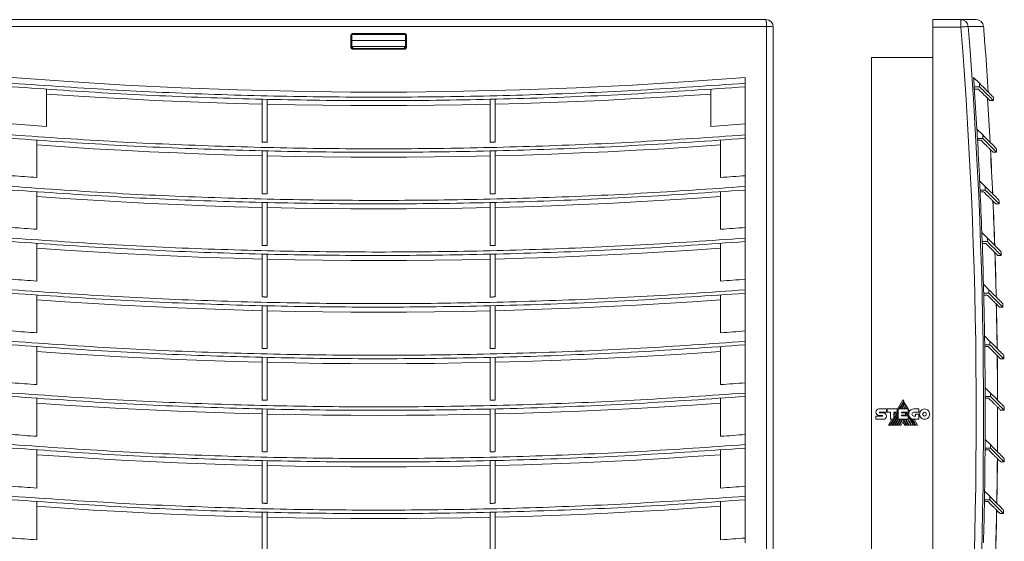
# Model space of a CAD drawing. Header units: millimetres. Extents: x -129 to 475, y -91 to 326.
# Tile 4 of 4: x 73 to 475, y 113 to 326. Entities that reach past the tile are written whole.
import ezdxf

# ---------------------------------------------------------------- set-up
doc = ezdxf.new("R2010")
doc.units = ezdxf.units.MM
doc.linetypes.add('PHANTOM', pattern=[12.7, 6.35, -1.27, 1.27, -1.27, 1.27, -1.27])
doc.layers.add('___VS___', color=7, linetype='Continuous', lineweight=15)

msp = doc.modelspace()

# ---------------------------------------------------------------- linework, layer by layer
at = {"color": 7, "linetype": 'Continuous', "lineweight": 15}
for p, q in [((61.65, 325.53), (377.65, 325.53)), ((445.69, 325.53), (457.15, 325.53)), ((445.69, 322.53), (445.69, 325.53)), ((457.15, 322.53), (457.15, 325.53)), ((457.15, 325.53), (463.43, 325.53)), ((377.88, 322.76), (61.41, 322.76)), ((377.88, 6.29), (377.88, 322.76)), ((380.65, 322.53), (380.65, 6.53)), ((457.15, 322.53), (445.69, 322.53)), ((445.69, 322.53), (445.69, 6.53)), ((208.34, 314.31), (208.34, 319.05)), ((208.65, 319.03), (208.65, 314.29)), ((209.14, 319.85), (230.15, 319.85)), ((230.15, 319.53), (209.15, 319.53)), ((230.65, 314.29), (230.65, 319.03)), ((230.95, 319.05), (230.95, 314.31)), ((466.62, 319.83), (466.62, 319.83)), ((208.65, 317.03), (230.65, 317.03)), ((209.15, 314.53), (209.15, 313.78)), ((230.15, 314.53), (209.15, 314.53)), ((230.15, 313.78), (230.15, 314.53)), ((420.69, 19.03), (420.69, 310.03)), ((420.69, 310.03), (445.69, 310.03)), ((369.15, 301.96), (369.15, 299.55)), ((462.35, 301.96), (464.76, 299.55)), ((369.15, 299.55), (369.15, 298.14)), ((369.15, 280.84), (369.15, 298.14)), ((464.76, 298.14), (462.61, 298.14)), ((464.76, 299.55), (464.76, 298.14)), ((84.15, 281.91), (84.15, 297.12)), ((355.15, 297.12), (355.15, 281.91)), ((464.36, 297.12), (462.68, 297.12)), ((470.42, 292.48), (470.42, 293.89)), ((172.15, 275.49), (172.15, 293.16)), ((174.15, 293.11), (174.15, 275.44)), ((265.15, 293.12), (265.15, 275.44)), ((267.15, 275.49), (267.15, 293.16)), ((468.92, 292.48), (470.42, 292.48)), ((369.15, 280.84), (369.15, 278.48)), ((369.15, 278.48), (369.15, 277.06)), ((463.7, 280.84), (466.06, 278.48)), ((466.06, 278.48), (466.06, 277.06)), ((80.15, 261.07), (80.15, 276.33)), ((359.15, 276.33), (359.15, 261.07)), ((369.15, 259.72), (369.15, 277.06)), ((466.06, 277.06), (463.92, 277.06)), ((463.96, 276.33), (465.38, 276.33)), ((172.15, 254.44), (172.15, 272.08)), ((174.15, 272.04), (174.15, 254.39)), ((265.15, 272.04), (265.15, 254.39)), ((267.15, 254.44), (267.15, 272.08)), ((470.29, 271.4), (471.72, 271.4)), ((471.72, 271.4), (471.72, 272.81)), ((369.15, 259.72), (369.15, 257.4)), ((369.15, 257.4), (369.15, 255.98)), ((464.82, 259.72), (467.14, 257.4)), ((467.14, 257.4), (467.14, 255.98)), ((80.15, 239.93), (80.15, 255.25)), ((359.15, 255.25), (359.15, 239.93)), ((369.15, 238.6), (369.15, 255.98)), ((467.14, 255.98), (465, 255.98)), ((465.03, 255.25), (466.46, 255.25)), ((172.15, 233.38), (172.15, 251)), ((174.15, 250.96), (174.15, 233.33)), ((265.15, 250.96), (265.15, 233.33)), ((267.15, 233.38), (267.15, 251)), ((471.37, 250.32), (472.8, 250.32)), ((472.8, 250.32), (472.8, 251.74)), ((369.15, 238.6), (369.15, 236.32)), ((465.72, 238.6), (468, 236.32)), ((80.15, 218.8), (80.15, 234.17)), ((359.15, 234.17), (359.15, 218.8)), ((369.15, 236.32), (369.15, 234.91)), ((369.15, 217.48), (369.15, 234.91)), ((468, 234.91), (465.85, 234.91)), ((465.88, 234.17), (467.32, 234.17)), ((468, 236.32), (468, 234.91)), ((172.15, 212.32), (172.15, 229.93)), ((174.15, 229.88), (174.15, 212.27)), ((265.15, 229.88), (265.15, 212.27)), ((267.15, 212.32), (267.15, 229.93)), ((472.23, 229.25), (473.66, 229.25)), ((473.66, 229.25), (473.66, 230.66)), ((369.15, 217.48), (369.15, 215.24)), ((466.39, 217.48), (468.63, 215.24)), ((80.15, 197.67), (80.15, 213.1)), ((359.15, 213.1), (359.15, 197.67)), ((369.15, 215.24), (369.15, 213.83)), ((369.15, 196.37), (369.15, 213.83)), ((468.63, 213.83), (466.48, 213.83)), ((466.5, 213.1), (467.95, 213.1)), ((468.63, 215.24), (468.63, 213.83)), ((474.29, 208.17), (474.29, 209.58)), ((172.15, 191.26), (172.15, 208.85)), ((174.15, 208.8), (174.15, 191.21)), ((265.15, 208.81), (265.15, 191.21)), ((267.15, 191.26), (267.15, 208.85)), ((472.86, 208.17), (474.29, 208.17)), ((369.15, 196.37), (369.15, 194.17)), ((369.15, 194.17), (369.15, 192.75)), ((466.84, 196.37), (469.04, 194.17)), ((469.04, 194.17), (469.04, 192.75)), ((80.15, 176.54), (80.15, 192.02)), ((359.15, 192.02), (359.15, 176.54)), ((369.15, 175.25), (369.15, 192.75)), ((469.04, 192.75), (466.89, 192.75)), ((466.9, 192.02), (468.36, 192.02)), ((172.15, 170.2), (172.15, 187.77)), ((174.15, 187.73), (174.15, 170.15)), ((265.15, 187.73), (265.15, 170.15)), ((267.15, 170.2), (267.15, 187.77)), ((473.27, 187.09), (474.7, 187.09)), ((474.7, 187.09), (474.7, 188.51)), ((369.15, 175.25), (369.15, 173.09)), ((369.15, 173.09), (369.15, 171.68)), ((467.07, 175.25), (469.22, 173.09)), ((469.22, 173.09), (469.22, 171.68)), ((80.15, 155.41), (80.15, 170.94)), ((359.15, 170.94), (359.15, 155.41)), ((369.15, 154.13), (369.15, 171.68)), ((433.54, 170.32), (431.14, 166.16)), ((432.02, 166.58), (433.86, 169.77)), ((434, 169.52), (432.3, 166.58)), ((432.93, 166.58), (434.32, 168.98)), ((434.46, 168.74), (433.21, 166.58)), ((433.86, 169.77), (433.54, 170.32)), ((434.32, 168.98), (434, 169.52)), ((434.77, 168.19), (434.46, 168.74)), ((469.22, 171.68), (467.08, 171.68)), ((467.08, 170.94), (468.54, 170.94)), ((172.15, 149.14), (172.15, 166.7)), ((174.15, 166.65), (174.15, 149.09)), ((265.15, 166.65), (265.15, 149.09)), ((267.15, 149.14), (267.15, 166.69)), ((423.8, 166.59), (426.82, 166.59)), ((423.98, 165.25), (426.82, 165.25)), ((423.98, 165.04), (425.52, 165.04)), ((426.82, 166.59), (426.82, 165.25)), ((427.12, 165.25), (427.12, 166.59)), ((427.12, 166.59), (431.14, 166.59)), ((428.43, 165.25), (427.12, 165.25)), ((428.43, 162.42), (428.43, 165.25)), ((428.52, 160.02), (431.54, 165.26)), ((429.8, 162.74), (431.54, 165.76)), ((431.14, 165.26), (429.8, 165.26)), ((429.8, 162.42), (429.8, 165.26)), ((430.61, 165.26), (429.8, 163.85)), ((431.14, 166.59), (431.14, 165.26)), ((431.54, 162.42), (431.54, 166.58)), ((431.54, 166.58), (435.64, 166.58)), ((432.9, 165.23), (435.64, 165.23)), ((432.9, 165.23), (432.9, 165.01)), ((432.9, 165.01), (434.53, 165.01)), ((433.22, 165.01), (433.35, 165.23)), ((433.84, 166.58), (434.77, 168.19)), ((433.85, 165.01), (433.98, 165.23)), ((434.91, 167.95), (434.12, 166.58)), ((434.13, 165.01), (434.26, 165.23)), ((434.53, 165.01), (434.53, 164)), ((434.76, 166.58), (435.23, 167.39)), ((434.76, 164.99), (434.9, 165.23)), ((434.76, 164.99), (435.45, 163.79)), ((435.23, 167.39), (434.91, 167.95)), ((435.37, 167.16), (435.04, 166.58)), ((436.21, 165.7), (435.37, 167.16)), ((435.53, 165.23), (435.89, 164.62)), ((435.64, 166.58), (435.64, 165.23)), ((437.93, 166.57), (440.03, 166.57)), ((440.03, 165.22), (437.93, 165.22)), ((440.03, 166.57), (440.03, 165.22)), ((473.45, 166.02), (474.88, 166.02)), ((474.88, 166.02), (474.88, 167.43)), ((422.48, 163.7), (425.13, 163.7)), ((425.52, 162.37), (422.48, 162.37)), ((425.13, 163.92), (423.81, 163.92)), ((428.98, 162.42), (427.59, 160.02)), ((428.23, 160.02), (429.62, 162.42)), ((428.43, 162.42), (429.8, 162.42)), ((429.14, 160.02), (431.54, 164.18)), ((429.43, 160.02), (431.54, 163.68)), ((430.05, 160.02), (431.54, 162.6)), ((430.34, 160.02), (431.72, 162.42)), ((430.96, 160.02), (432.35, 162.42)), ((431.25, 160.02), (432.64, 162.42)), ((431.54, 162.42), (435.62, 162.42)), ((431.88, 160.02), (433.27, 162.42)), ((432.16, 160.02), (433.53, 162.41)), ((433.53, 161.32), (432.78, 160.02)), ((432.9, 164), (434.53, 164)), ((432.9, 164), (432.9, 163.79)), ((432.9, 163.79), (435.62, 163.79)), ((433.15, 163.79), (433.27, 164)), ((433.43, 163.79), (433.55, 164)), ((434.91, 160.02), (433.53, 162.41)), ((433.53, 161.32), (434.28, 160.02)), ((435.19, 160.02), (433.8, 162.42)), ((434.42, 164), (434.54, 163.79)), ((434.42, 162.42), (435.81, 160.02)), ((435.33, 162.42), (436.72, 160.02)), ((435.62, 162.42), (435.62, 163.79)), ((435.62, 163.51), (437.64, 160.02)), ((437.08, 162.55), (438.54, 160.02)), ((437.93, 163.7), (438.65, 163.7)), ((439.98, 162.36), (437.94, 162.36)), ((439.49, 160.02), (438.14, 162.36)), ((438.65, 163.7), (438.65, 164.51)), ((438.65, 164.51), (439.98, 164.51)), ((439.98, 164.51), (439.98, 162.36)), ((369.15, 154.13), (369.15, 152.01)), ((467.07, 154.13), (469.19, 152.01)), ((80.15, 134.28), (80.15, 149.87)), ((359.15, 149.87), (359.15, 134.28)), ((369.15, 152.01), (369.15, 150.6)), ((369.15, 133.02), (369.15, 150.6)), ((467.04, 149.87), (468.51, 149.87)), ((469.19, 150.6), (467.05, 150.6)), ((469.19, 152.01), (469.19, 150.6)), ((172.15, 128.07), (172.15, 145.62)), ((174.15, 145.57), (174.15, 128.03)), ((265.15, 145.58), (265.15, 128.03)), ((267.15, 128.07), (267.15, 145.62)), ((473.42, 144.94), (474.85, 144.94)), ((474.85, 144.94), (474.85, 146.35)), ((369.15, 133.02), (369.15, 130.94)), ((466.85, 133.02), (468.93, 130.94)), ((80.15, 113.16), (80.15, 128.79)), ((359.15, 128.79), (359.15, 113.16)), ((369.15, 130.94), (369.15, 129.52)), ((369.15, 111.91), (369.15, 129.52)), ((466.77, 128.79), (468.25, 128.79)), ((468.93, 129.52), (466.79, 129.52)), ((468.93, 130.94), (468.93, 129.52)), ((172.15, 107.01), (172.15, 124.54)), ((267.15, 107.01), (267.15, 124.54)), ((474.59, 123.86), (474.59, 125.28)), ((174.15, 124.5), (174.15, 106.96)), ((265.15, 124.5), (265.15, 106.96)), ((473.16, 123.86), (474.59, 123.86))]:
    msp.add_line(p, q, dxfattribs=at)
at = {"color": 8, "linetype": 'Continuous', "lineweight": 15}
for p, q in [((466.42, 322.76), (460.13, 322.76)), ((466.62, 319.85), (466.65, 319.85)), ((466.62, 319.85), (466.62, 319.83)), ((467.1, 313.53), (467.11, 313.51))]:
    msp.add_line(p, q, dxfattribs=at)
at = {"color": 7, "linetype": 'Continuous', "lineweight": 15, "flags": 128}
for points in [[(460.13, 322.76), (460.03, 322.75), (459.84, 322.74), (459.55, 322.72), (459.18, 322.69), (458.74, 322.65), (458.24, 322.61), (457.7, 322.57), (457.15, 322.53)], [(230.15, 313.51), (227.52, 313.51), (224.9, 313.51), (222.27, 313.51), (219.65, 313.51), (217.02, 313.51), (214.39, 313.51), (211.77, 313.51), (209.14, 313.51)], [(209.15, 313.78), (211.77, 313.78), (214.4, 313.78), (217.02, 313.78), (219.65, 313.78), (222.27, 313.78), (224.9, 313.78), (227.52, 313.78), (230.15, 313.78)], [(369.15, 301.96), (346.22, 300.25), (323.26, 298.83), (300.27, 297.69), (277.25, 296.84), (254.22, 296.27), (231.17, 295.98), (208.12, 295.98), (185.08, 296.27), (162.04, 296.84), (139.02, 297.69), (116.03, 298.83), (93.07, 300.25), (70.15, 301.96)], [(84.15, 295.16), (95.12, 294.43), (106.11, 293.75), (117.1, 293.14), (128.1, 292.59), (139.1, 292.1), (150.11, 291.68), (161.13, 291.31), (172.15, 291.01)], [(267.15, 291.01), (278.16, 291.31), (289.18, 291.68), (300.19, 292.1), (311.19, 292.59), (322.19, 293.14), (333.18, 293.75), (344.17, 294.43), (355.15, 295.16)], [(174.15, 290.96), (185.52, 290.73), (196.89, 290.56), (208.27, 290.46), (219.65, 290.43), (231.02, 290.46), (242.4, 290.56), (253.77, 290.73), (265.15, 290.96)], [(84.15, 281.91), (82.39, 282.03), (80.64, 282.16), (78.89, 282.29), (77.14, 282.43), (75.39, 282.56), (73.64, 282.7), (71.89, 282.83), (70.15, 282.97)], [(369.15, 282.97), (367.4, 282.83), (365.65, 282.7), (363.9, 282.56), (362.15, 282.43), (360.4, 282.29), (358.65, 282.16), (356.9, 282.03), (355.15, 281.91)], [(80.15, 274.37), (91.62, 273.58), (103.1, 272.85), (114.59, 272.2), (126.09, 271.61), (137.6, 271.09), (149.11, 270.63), (160.63, 270.25), (172.15, 269.94)], [(172.15, 275.49), (172.4, 275.49), (172.65, 275.48), (172.9, 275.48), (173.15, 275.47), (173.4, 275.46), (173.65, 275.46), (173.9, 275.45), (174.15, 275.44)], [(265.15, 275.44), (265.4, 275.45), (265.65, 275.46), (265.9, 275.46), (266.15, 275.47), (266.4, 275.48), (266.65, 275.48), (266.9, 275.49), (267.15, 275.49)], [(267.15, 269.94), (278.67, 270.25), (290.18, 270.63), (301.69, 271.09), (313.2, 271.61), (324.7, 272.2), (336.19, 272.85), (347.67, 273.58), (359.15, 274.37)], [(174.15, 269.89), (185.52, 269.65), (196.89, 269.49), (208.27, 269.39), (219.65, 269.35), (231.02, 269.39), (242.4, 269.49), (253.77, 269.65), (265.15, 269.89)], [(80.15, 261.07), (78.9, 261.16), (77.65, 261.25), (76.39, 261.35), (75.14, 261.44), (73.89, 261.54), (72.65, 261.63), (71.4, 261.73), (70.15, 261.83)], [(369.15, 261.83), (367.9, 261.73), (366.65, 261.63), (365.4, 261.54), (364.15, 261.44), (362.9, 261.35), (361.65, 261.25), (360.4, 261.16), (359.15, 261.07)], [(80.15, 253.29), (91.62, 252.5), (103.1, 251.78), (114.59, 251.12), (126.09, 250.53), (137.6, 250.01), (149.11, 249.56), (160.63, 249.17), (172.15, 248.86)], [(172.15, 254.44), (172.4, 254.43), (172.65, 254.42), (172.9, 254.42), (173.15, 254.41), (173.4, 254.41), (173.65, 254.4), (173.9, 254.39), (174.15, 254.39)], [(265.15, 254.39), (265.4, 254.39), (265.65, 254.4), (265.9, 254.41), (266.15, 254.41), (266.4, 254.42), (266.65, 254.42), (266.9, 254.43), (267.15, 254.44)], [(267.15, 248.86), (278.67, 249.17), (290.18, 249.56), (301.69, 250.01), (313.2, 250.53), (324.7, 251.12), (336.19, 251.78), (347.67, 252.5), (359.15, 253.29)], [(174.15, 248.81), (185.52, 248.58), (196.89, 248.41), (208.27, 248.31), (219.65, 248.28), (231.02, 248.31), (242.4, 248.41), (253.77, 248.58), (265.15, 248.81)], [(80.15, 239.93), (78.9, 240.02), (77.65, 240.11), (76.39, 240.21), (75.14, 240.3), (73.89, 240.4), (72.65, 240.49), (71.4, 240.59), (70.15, 240.69)], [(369.15, 240.69), (367.9, 240.59), (366.65, 240.49), (365.4, 240.4), (364.15, 240.3), (362.9, 240.21), (361.65, 240.11), (360.4, 240.02), (359.15, 239.93)], [(172.15, 233.38), (172.4, 233.37), (172.65, 233.37), (172.9, 233.36), (173.15, 233.35), (173.4, 233.35), (173.65, 233.34), (173.9, 233.34), (174.15, 233.33)], [(265.15, 233.33), (265.4, 233.34), (265.65, 233.34), (265.9, 233.35), (266.15, 233.35), (266.4, 233.36), (266.65, 233.37), (266.9, 233.37), (267.15, 233.38)], [(80.15, 232.22), (91.62, 231.42), (103.1, 230.7), (114.59, 230.04), (126.09, 229.45), (137.6, 228.93), (149.11, 228.48), (160.63, 228.1), (172.15, 227.78)], [(267.15, 227.78), (278.67, 228.1), (290.18, 228.48), (301.69, 228.93), (313.2, 229.45), (324.7, 230.04), (336.19, 230.7), (347.67, 231.42), (359.15, 232.22)], [(174.15, 227.73), (185.52, 227.5), (196.89, 227.33), (208.27, 227.23), (219.65, 227.2), (231.02, 227.23), (242.4, 227.33), (253.77, 227.5), (265.15, 227.73)], [(80.15, 218.8), (78.9, 218.89), (77.65, 218.98), (76.39, 219.07), (75.14, 219.17), (73.89, 219.26), (72.65, 219.35), (71.4, 219.45), (70.15, 219.54)], [(369.15, 219.54), (367.9, 219.45), (366.65, 219.35), (365.4, 219.26), (364.15, 219.17), (362.9, 219.07), (361.65, 218.98), (360.4, 218.89), (359.15, 218.8)], [(80.15, 211.14), (91.62, 210.35), (103.1, 209.62), (114.59, 208.97), (126.09, 208.38), (137.6, 207.86), (149.11, 207.4), (160.63, 207.02), (172.15, 206.7)], [(172.15, 212.32), (172.4, 212.31), (172.65, 212.31), (172.9, 212.3), (173.15, 212.3), (173.4, 212.29), (173.65, 212.28), (173.9, 212.28), (174.15, 212.27)], [(265.15, 212.27), (265.4, 212.28), (265.65, 212.28), (265.9, 212.29), (266.15, 212.3), (266.4, 212.3), (266.65, 212.31), (266.9, 212.31), (267.15, 212.32)], [(267.15, 206.7), (278.67, 207.02), (290.18, 207.4), (301.69, 207.86), (313.2, 208.38), (324.7, 208.97), (336.19, 209.62), (347.67, 210.35), (359.15, 211.14)], [(174.15, 206.66), (185.52, 206.42), (196.89, 206.26), (208.27, 206.16), (219.65, 206.12), (231.02, 206.16), (242.4, 206.26), (253.77, 206.42), (265.15, 206.66)], [(80.15, 197.67), (78.9, 197.76), (77.65, 197.85), (76.39, 197.94), (75.14, 198.03), (73.89, 198.12), (72.65, 198.22), (71.4, 198.31), (70.15, 198.41)], [(369.15, 198.41), (367.9, 198.31), (366.65, 198.22), (365.4, 198.12), (364.15, 198.03), (362.9, 197.94), (361.65, 197.85), (360.4, 197.76), (359.15, 197.67)], [(80.15, 190.06), (91.62, 189.27), (103.1, 188.55), (114.59, 187.89), (126.09, 187.3), (137.6, 186.78), (149.11, 186.33), (160.63, 185.94), (172.15, 185.63)], [(172.15, 191.26), (172.4, 191.25), (172.65, 191.25), (172.9, 191.24), (173.15, 191.24), (173.4, 191.23), (173.65, 191.22), (173.9, 191.22), (174.15, 191.21)], [(265.15, 191.21), (265.4, 191.22), (265.65, 191.22), (265.9, 191.23), (266.15, 191.24), (266.4, 191.24), (266.65, 191.25), (266.9, 191.25), (267.15, 191.26)], [(267.15, 185.63), (278.67, 185.94), (290.18, 186.33), (301.69, 186.78), (313.2, 187.3), (324.7, 187.89), (336.19, 188.55), (347.67, 189.27), (359.15, 190.06)], [(174.15, 185.58), (185.52, 185.35), (196.89, 185.18), (208.27, 185.08), (219.65, 185.05), (231.02, 185.08), (242.4, 185.18), (253.77, 185.35), (265.15, 185.58)], [(80.15, 176.54), (78.9, 176.63), (77.65, 176.72), (76.39, 176.81), (75.14, 176.9), (73.89, 176.99), (72.65, 177.08), (71.4, 177.17), (70.15, 177.27)], [(369.15, 177.27), (367.9, 177.17), (366.65, 177.08), (365.4, 176.99), (364.15, 176.9), (362.9, 176.81), (361.65, 176.72), (360.4, 176.63), (359.15, 176.54)], [(80.15, 168.99), (91.62, 168.19), (103.1, 167.47), (114.59, 166.81), (126.09, 166.22), (137.6, 165.7), (149.11, 165.25), (160.63, 164.87), (172.15, 164.55)], [(172.15, 170.2), (172.4, 170.19), (172.65, 170.19), (172.9, 170.18), (173.15, 170.17), (173.4, 170.17), (173.65, 170.16), (173.9, 170.16), (174.15, 170.15)], [(265.15, 170.15), (265.4, 170.16), (265.65, 170.16), (265.9, 170.17), (266.15, 170.17), (266.4, 170.18), (266.65, 170.19), (266.9, 170.19), (267.15, 170.2)], [(267.15, 164.55), (278.67, 164.87), (290.18, 165.25), (301.69, 165.7), (313.2, 166.22), (324.7, 166.81), (336.19, 167.47), (347.67, 168.19), (359.15, 168.99)], [(174.15, 164.5), (185.52, 164.27), (196.89, 164.1), (208.27, 164), (219.65, 163.97), (231.02, 164), (242.4, 164.1), (253.77, 164.27), (265.15, 164.5)], [(438.85, 160.02), (438.43, 160.75), (438.03, 161.44), (437.74, 161.94), (437.47, 162.42)], [(80.15, 155.41), (78.9, 155.5), (77.65, 155.58), (76.39, 155.67), (75.14, 155.76), (73.89, 155.85), (72.65, 155.95), (71.4, 156.04), (70.15, 156.13)], [(369.15, 156.13), (367.9, 156.04), (366.65, 155.95), (365.4, 155.85), (364.15, 155.76), (362.9, 155.67), (361.65, 155.58), (360.4, 155.5), (359.15, 155.41)], [(172.15, 149.14), (172.4, 149.13), (172.65, 149.12), (172.9, 149.12), (173.15, 149.11), (173.4, 149.11), (173.65, 149.1), (173.9, 149.1), (174.15, 149.09)], [(265.15, 149.09), (265.4, 149.1), (265.65, 149.1), (265.9, 149.11), (266.15, 149.11), (266.4, 149.12), (266.65, 149.12), (266.9, 149.13), (267.15, 149.14)], [(80.15, 147.91), (91.62, 147.12), (103.1, 146.39), (114.59, 145.73), (126.09, 145.15), (137.6, 144.63), (149.11, 144.17), (160.63, 143.79), (172.15, 143.47)], [(267.15, 143.47), (278.67, 143.79), (290.18, 144.17), (301.69, 144.63), (313.2, 145.15), (324.7, 145.73), (336.19, 146.39), (347.67, 147.12), (359.15, 147.91)], [(174.15, 143.43), (185.52, 143.19), (196.89, 143.03), (208.27, 142.93), (219.65, 142.89), (231.02, 142.93), (242.4, 143.03), (253.77, 143.19), (265.15, 143.43)], [(80.15, 134.28), (78.9, 134.37), (77.65, 134.46), (76.39, 134.54), (75.14, 134.63), (73.89, 134.72), (72.65, 134.81), (71.4, 134.9), (70.15, 135)], [(369.15, 135), (367.9, 134.9), (366.65, 134.81), (365.4, 134.72), (364.15, 134.63), (362.9, 134.54), (361.65, 134.46), (360.4, 134.37), (359.15, 134.28)], [(80.15, 126.83), (91.62, 126.04), (103.1, 125.31), (114.59, 124.66), (126.09, 124.07), (137.6, 123.55), (149.11, 123.1), (160.63, 122.71), (172.15, 122.4)], [(172.15, 128.07), (172.4, 128.07), (172.65, 128.06), (172.9, 128.06), (173.15, 128.05), (173.4, 128.04), (173.65, 128.04), (173.9, 128.03), (174.15, 128.03)], [(265.15, 128.03), (265.4, 128.03), (265.65, 128.04), (265.9, 128.04), (266.15, 128.05), (266.4, 128.06), (266.65, 128.06), (266.9, 128.07), (267.15, 128.07)], [(267.15, 122.4), (278.67, 122.71), (290.18, 123.1), (301.69, 123.55), (313.2, 124.07), (324.7, 124.66), (336.19, 125.31), (347.67, 126.04), (359.15, 126.83)], [(174.15, 122.35), (185.52, 122.12), (196.89, 121.95), (208.27, 121.85), (219.65, 121.82), (231.02, 121.85), (242.4, 121.95), (253.77, 122.12), (265.15, 122.35)], [(80.15, 113.16), (78.9, 113.24), (77.65, 113.33), (76.39, 113.42), (75.14, 113.5), (73.89, 113.59), (72.65, 113.68), (71.4, 113.77), (70.15, 113.86)], [(369.15, 113.86), (367.9, 113.77), (366.65, 113.68), (365.4, 113.59), (364.15, 113.5), (362.9, 113.42), (361.65, 113.33), (360.4, 113.24), (359.15, 113.16)]]:
    msp.add_lwpolyline(points, dxfattribs=at)
at = {"color": 8, "linetype": 'Continuous', "lineweight": 15, "flags": 128}
msp.add_lwpolyline([(467.13, 313.51), (467.13, 313.51), (467.13, 313.51), (467.12, 313.51), (467.11, 313.51)], dxfattribs=at)
at = {"color": 7, "linetype": 'Continuous', "lineweight": 15}
for centre, radius, start, end in [((369.25, 323.41), 8.66, 355.6974, 14.1233), ((377.65, 322.53), 3, 0, 90), ((457.14, 322.53), 2.99, 4.4385, 89.9189), ((463.43, 322.53), 3, 4.5379, 90), ((378.53, 314.13), 8.66, 75.8775, 94.3014), ((-1527.31, 164.53), 1990.74, 355.44779, 4.55221), ((-1527.31, 164.53), 1993.73, 355.44779, 4.55221), ((-1527.31, 164.53), 2000, 4.45417, 4.53791), ((208.42, 318.05), 0.998, 76.8888, 94.3244), ((224.68, 319.76), 15.54, 179.6837, 180.8761), ((214.49, 319.76), 15.65, 359.131, 0.3144), ((230.87, 318.05), 0.998, 85.6763, 103.1101), ((466.35, 319.83), 0.3, 338.7344, 4.4542), ((-1527.31, 164.53), 1999.97, 4.29516, 4.43125), ((208.42, 313.29), 1.03, 77.2834, 94.1981), ((223.61, 313.56), 14.46, 179.1244, 180.2228), ((215.68, 313.56), 14.47, 359.7745, 0.8722), ((230.87, 313.29), 1.03, 85.8025, 102.7155), ((466.83, 313.48), 0.3, 4.2719, 28.0355), ((-1527.31, 164.53), 2000, 3.76762, 4.27194), ((-1527.31, 164.53), 1994.4, 3.84134, 3.95136), ((-1527.31, 164.53), 1994.4, 3.34337, 3.84134), ((-1527.31, 164.53), 1999.44, 3.18156, 3.69915), ((-1527.31, 164.53), 1999.48, 3.18007, 3.69764), ((-1527.31, 164.53), 1994.4, 3.23468, 3.34337), ((-1527.31, 164.53), 1994.4, 2.73578, 3.23468), ((-1527.31, 164.53), 1999.44, 2.57738, 3.09568), ((-1527.31, 164.53), 1999.48, 2.57592, 3.09419), ((-1527.31, 164.53), 1994.4, 2.62838, 2.73578), ((-1527.31, 164.53), 1994.4, 2.12853, 2.62838), ((-1527.31, 164.53), 1999.44, 1.97345, 2.49249), ((-1527.31, 164.53), 1999.48, 1.97203, 2.49103), ((-1527.31, 164.53), 1994.4, 2.02237, 2.12853), ((-1527.31, 164.53), 1994.4, 1.52155, 2.02237), ((-1527.31, 164.53), 1999.44, 1.36972, 1.88953), ((-1527.31, 164.53), 1999.48, 1.36832, 1.8881), ((-1527.31, 164.53), 1994.4, 1.41659, 1.52155), ((-1527.31, 164.53), 1994.4, 0.91477, 1.41659), ((-1527.31, 164.53), 1999.44, 0.76611, 1.28672), ((-1527.31, 164.53), 1999.48, 0.76474, 1.28533), ((-1527.31, 164.53), 1994.4, 0.81097, 0.91477), ((-1527.31, 164.53), 1994.4, 0.30811, 0.81097), ((-1527.31, 164.53), 1999.44, 0.16256, 0.68401), ((-1527.31, 164.53), 1999.48, 0.16122, 0.68265), ((-1527.31, 164.53), 1994.4, 0.20544, 0.30811), ((-1527.31, 164.53), 1994.4, 359.70151, 0.20544), ((438.18, 164.52), 2.29, 149.0381, 166.8386), ((-1527.31, 164.53), 1999.44, 359.559, 0.08134), ((-1527.31, 164.53), 1999.48, 359.55769, 0.08), ((437.94, 164.42), 2.06, 174.6401, 270), ((-1527.31, 164.53), 1994.4, 359.59994, 359.70151), ((-1527.31, 164.53), 1994.4, 359.0949, 359.59994), ((-1527.31, 164.53), 1999.44, 358.95537, 359.47862), ((-1527.31, 164.53), 1999.48, 358.95408, 359.47731), ((-1527.31, 164.53), 1994.4, 358.99438, 359.0949), ((-1527.31, 164.53), 1994.4, 358.48821, 358.99438), ((-1527.31, 164.53), 1999.44, 358.3516, 358.87581), ((-1527.31, 164.53), 1999.48, 358.35034, 358.87453)]:
    msp.add_arc(centre, radius, start, end, dxfattribs=at)
for centre, start_param, end_param in [((209.15, 315.03), 4.712389, 6.283185), ((230.15, 315.03), 0, 1.570796)]:
    msp.add_ellipse(centre, major_axis=(0, -0.501), ratio=0.99863, start_param=start_param, end_param=end_param, dxfattribs=at)
for points, knots in [([(208.34, 319.05), (208.35, 319.11), (208.36, 319.26), (208.45, 319.48), (208.64, 319.68), (208.88, 319.82), (209.05, 319.84), (209.14, 319.85)], [0, 0, 0, 0, 0.143511, 0.358188, 0.572286, 0.786137, 1, 1, 1, 1]), ([(209.15, 319.53), (209.09, 319.52), (208.98, 319.51), (208.83, 319.42), (208.71, 319.3), (208.65, 319.16), (208.65, 319.06), (208.65, 319.03)], [0, 0, 0, 0, 0.2134247, 0.4270058, 0.6411208, 0.8561459, 1, 1, 1, 1]), ([(230.15, 319.85), (230.21, 319.84), (230.35, 319.83), (230.58, 319.74), (230.78, 319.56), (230.92, 319.32), (230.94, 319.14), (230.95, 319.05)], [0, 0, 0, 0, 0.139433, 0.353941, 0.56907, 0.78454, 1, 1, 1, 1]), ([(230.65, 319.03), (230.64, 319.08), (230.63, 319.19), (230.54, 319.34), (230.42, 319.46), (230.27, 319.52), (230.18, 319.52), (230.15, 319.53)], [0, 0, 0, 0, 0.215949, 0.431675, 0.646724, 0.860868, 1, 1, 1, 1]), ([(466.68, 319.05), (466.67, 319.11), (466.66, 319.26), (466.65, 319.48), (466.63, 319.68), (466.62, 319.8), (466.62, 319.82), (466.62, 319.83)], [0, 0, 0, 0, 0.161409, 0.402861, 0.64366, 0.884182, 1, 1, 1, 1]), ([(209.14, 313.51), (209.09, 313.51), (208.94, 313.52), (208.72, 313.61), (208.51, 313.8), (208.37, 314.04), (208.35, 314.22), (208.34, 314.31)], [0, 0, 0, 0, 0.135264, 0.349848, 0.56609, 0.783058, 1, 1, 1, 1]), ([(208.65, 314.29), (208.65, 314.23), (208.66, 314.12), (208.75, 313.97), (208.88, 313.85), (209.02, 313.79), (209.11, 313.79), (209.15, 313.78)], [0, 0, 0, 0, 0.218164, 0.43586, 0.651964, 0.865594, 1, 1, 1, 1]), ([(230.95, 314.31), (230.94, 314.25), (230.93, 314.1), (230.84, 313.87), (230.65, 313.67), (230.42, 313.53), (230.24, 313.52), (230.15, 313.51)], [0, 0, 0, 0, 0.146371, 0.361451, 0.574856, 0.787404, 1, 1, 1, 1]), ([(230.15, 313.78), (230.2, 313.79), (230.31, 313.8), (230.46, 313.89), (230.58, 314.01), (230.64, 314.16), (230.64, 314.25), (230.65, 314.29)], [0, 0, 0, 0, 0.211295, 0.423167, 0.63676, 0.852784, 1, 1, 1, 1]), ([(467.1, 313.55), (467.1, 313.57), (467.09, 313.62), (467.08, 313.8), (467.06, 314.04), (467.05, 314.22), (467.04, 314.31)], [0, 0, 0, 0, 0.207827, 0.471306, 0.735668, 1, 1, 1, 1]), ([(467.1, 313.54), (467.1, 313.54), (467.1, 313.53), (467.1, 313.53), (467.1, 313.52), (467.1, 313.53), (467.1, 313.54), (467.1, 313.55)], [0, 0, 0, 0, 0.037926, 0.123324, 0.257462, 0.522982, 1, 1, 1, 1]), ([(369.15, 299.55), (354.94, 298.56), (326.55, 296.59), (283.83, 294.79), (241.05, 293.85), (198.24, 293.85), (155.46, 294.79), (112.74, 296.59), (84.35, 298.56), (70.15, 299.55)], [0, 0, 0, 0, 0.1429, 0.285699, 0.428531, 0.57147, 0.714302, 0.857101, 1, 1, 1, 1]), ([(70.15, 298.14), (84.04, 297.17), (111.85, 295.23), (153.72, 293.44), (195.66, 292.47), (238.3, 292.41), (281.58, 293.3), (325.45, 295.1), (354.59, 297.13), (369.15, 298.14)], [0, 0, 0, 0, 0.139835, 0.279831, 0.419926, 0.560057, 0.706831, 0.853502, 1, 1, 1, 1]), ([(470.3, 294.01), (470.33, 293.98), (470.39, 293.92), (469.49, 294.82), (467.73, 296.58), (465.75, 298.56), (464.76, 299.55)], [0, 0, 0, 0, 0.14294, 0.428604, 0.714201, 1, 1, 1, 1]), ([(464.76, 298.14), (465.73, 297.17), (467.68, 295.22), (469.43, 293.46), (470.37, 292.53), (470.33, 292.57), (470.31, 292.59)], [0, 0, 0, 0, 0.27967, 0.559662, 0.839852, 1, 1, 1, 1]), ([(464.36, 297.12), (465.16, 296.33), (466.75, 294.73), (468.2, 293.29), (468.96, 292.52), (468.93, 292.55), (468.92, 292.57)], [0, 0, 0, 0, 0.279729, 0.559723, 0.839878, 1, 1, 1, 1]), ([(369.15, 278.48), (354.94, 277.49), (326.55, 275.51), (283.83, 273.71), (241.05, 272.77), (198.24, 272.77), (155.46, 273.71), (112.74, 275.51), (84.35, 277.49), (70.15, 278.48)], [0, 0, 0, 0, 0.1429, 0.285699, 0.428531, 0.57147, 0.714302, 0.857101, 1, 1, 1, 1]), ([(471.61, 272.93), (471.63, 272.91), (471.7, 272.84), (470.8, 273.74), (469.04, 275.5), (467.05, 277.48), (466.06, 278.48)], [0, 0, 0, 0, 0.14294, 0.428604, 0.714201, 1, 1, 1, 1]), ([(70.15, 277.06), (84.04, 276.09), (111.85, 274.15), (153.72, 272.36), (195.66, 271.4), (238.3, 271.33), (281.58, 272.22), (325.45, 274.03), (354.59, 276.05), (369.15, 277.06)], [0, 0, 0, 0, 0.139835, 0.279831, 0.419926, 0.560057, 0.706831, 0.853502, 1, 1, 1, 1]), ([(465.38, 276.33), (465.59, 276.12), (466.21, 275.5), (467.13, 274.58), (468.07, 273.64), (468.85, 272.86), (469.46, 272.25), (469.92, 271.79), (470.2, 271.51), (470.32, 271.39), (470.3, 271.41), (470.29, 271.42)], [0, 0, 0, 0, 0.06441, 0.193232, 0.322053, 0.450875, 0.579697, 0.708518, 0.83734, 0.966162, 1, 1, 1, 1]), ([(466.06, 277.06), (467.03, 276.09), (468.98, 274.15), (470.74, 272.39), (471.67, 271.45), (471.63, 271.49), (471.61, 271.51)], [0, 0, 0, 0, 0.27967, 0.559662, 0.839852, 1, 1, 1, 1]), ([(369.15, 257.4), (354.94, 256.41), (326.55, 254.43), (283.83, 252.63), (241.05, 251.7), (198.24, 251.7), (155.46, 252.63), (112.74, 254.43), (84.35, 256.41), (70.15, 257.4)], [0, 0, 0, 0, 0.1429, 0.285699, 0.428531, 0.57147, 0.714302, 0.857101, 1, 1, 1, 1]), ([(472.69, 251.85), (472.71, 251.83), (472.78, 251.76), (471.88, 252.66), (470.12, 254.42), (468.13, 256.41), (467.14, 257.4)], [0, 0, 0, 0, 0.14294, 0.428604, 0.714201, 1, 1, 1, 1]), ([(70.15, 255.98), (84.04, 255.01), (111.85, 253.07), (153.72, 251.29), (195.66, 250.32), (238.3, 250.25), (281.58, 251.14), (325.45, 252.95), (354.59, 254.97), (369.15, 255.98)], [0, 0, 0, 0, 0.139835, 0.279831, 0.419926, 0.560057, 0.706831, 0.853502, 1, 1, 1, 1]), ([(466.46, 255.25), (466.67, 255.04), (467.29, 254.42), (468.21, 253.51), (469.15, 252.56), (469.93, 251.78), (470.54, 251.17), (471, 250.71), (471.28, 250.43), (471.4, 250.31), (471.38, 250.33), (471.37, 250.34)], [0, 0, 0, 0, 0.06441, 0.193232, 0.322053, 0.450875, 0.579697, 0.708518, 0.83734, 0.966162, 1, 1, 1, 1]), ([(467.14, 255.98), (468.11, 255.01), (470.06, 253.07), (471.81, 251.31), (472.75, 250.38), (472.71, 250.42), (472.69, 250.43)], [0, 0, 0, 0, 0.27967, 0.559662, 0.839852, 1, 1, 1, 1]), ([(369.15, 236.32), (354.94, 235.33), (326.55, 233.35), (283.83, 231.56), (241.05, 230.62), (198.24, 230.62), (155.46, 231.56), (112.74, 233.35), (84.35, 235.33), (70.15, 236.32)], [0, 0, 0, 0, 0.1429, 0.285699, 0.428531, 0.57147, 0.714302, 0.857101, 1, 1, 1, 1]), ([(70.15, 234.91), (84.04, 233.94), (111.85, 232), (153.72, 230.21), (195.66, 229.24), (238.3, 229.18), (281.58, 230.07), (325.45, 231.87), (354.59, 233.9), (369.15, 234.91)], [0, 0, 0, 0, 0.139835, 0.279831, 0.419926, 0.560057, 0.706831, 0.853502, 1, 1, 1, 1]), ([(467.32, 234.17), (467.52, 233.97), (468.14, 233.34), (469.06, 232.43), (470, 231.49), (470.78, 230.71), (471.4, 230.09), (471.85, 229.64), (472.13, 229.36), (472.25, 229.23), (472.23, 229.26), (472.23, 229.26)], [0, 0, 0, 0, 0.0644099, 0.1932316, 0.3220532, 0.4508749, 0.5796967, 0.7085184, 0.8373401, 0.9661617, 1, 1, 1, 1]), ([(473.54, 230.78), (473.56, 230.75), (473.63, 230.69), (472.73, 231.59), (470.97, 233.35), (468.99, 235.33), (468, 236.32)], [0, 0, 0, 0, 0.14294, 0.428604, 0.714201, 1, 1, 1, 1]), ([(468, 234.91), (468.97, 233.94), (470.91, 231.99), (472.67, 230.23), (473.6, 229.3), (473.56, 229.34), (473.55, 229.36)], [0, 0, 0, 0, 0.27967, 0.559662, 0.839852, 1, 1, 1, 1]), ([(369.15, 215.24), (354.94, 214.26), (326.55, 212.28), (283.83, 210.48), (241.05, 209.54), (198.24, 209.54), (155.46, 210.48), (112.74, 212.28), (84.35, 214.26), (70.15, 215.24)], [0, 0, 0, 0, 0.1429, 0.285699, 0.428531, 0.57147, 0.714302, 0.857101, 1, 1, 1, 1]), ([(70.15, 213.83), (84.04, 212.86), (111.85, 210.92), (153.72, 209.13), (195.66, 208.16), (238.3, 208.1), (281.58, 208.99), (325.45, 210.8), (354.59, 212.82), (369.15, 213.83)], [0, 0, 0, 0, 0.139835, 0.279831, 0.419926, 0.560057, 0.706831, 0.853502, 1, 1, 1, 1]), ([(467.95, 213.1), (468.16, 212.89), (468.78, 212.27), (469.69, 211.35), (470.64, 210.41), (471.41, 209.63), (472.03, 209.01), (472.48, 208.56), (472.76, 208.28), (472.89, 208.16), (472.86, 208.18), (472.86, 208.19)], [0, 0, 0, 0, 0.06441, 0.193232, 0.322053, 0.450875, 0.579697, 0.708518, 0.83734, 0.966162, 1, 1, 1, 1]), ([(474.17, 209.7), (474.2, 209.68), (474.26, 209.61), (473.36, 210.51), (471.6, 212.27), (469.62, 214.25), (468.63, 215.24)], [0, 0, 0, 0, 0.14294, 0.428604, 0.714201, 1, 1, 1, 1]), ([(468.63, 213.83), (469.6, 212.86), (471.54, 210.91), (473.3, 209.16), (474.24, 208.22), (474.19, 208.26), (474.18, 208.28)], [0, 0, 0, 0, 0.27967, 0.559662, 0.839852, 1, 1, 1, 1]), ([(369.15, 194.17), (354.94, 193.18), (326.55, 191.2), (283.83, 189.4), (241.05, 188.47), (198.24, 188.47), (155.46, 189.4), (112.74, 191.2), (84.35, 193.18), (70.15, 194.17)], [0, 0, 0, 0, 0.1429004, 0.2856994, 0.4285306, 0.57147, 0.7143018, 0.8571006, 1, 1, 1, 1]), ([(474.58, 188.62), (474.61, 188.6), (474.67, 188.53), (473.77, 189.43), (472.01, 191.19), (470.03, 193.18), (469.04, 194.17)], [0, 0, 0, 0, 0.14294, 0.428604, 0.714201, 1, 1, 1, 1]), ([(70.15, 192.75), (84.04, 191.78), (111.85, 189.84), (153.72, 188.05), (195.66, 187.09), (238.3, 187.02), (281.58, 187.91), (325.45, 189.72), (354.59, 191.74), (369.15, 192.75)], [0, 0, 0, 0, 0.139835, 0.279831, 0.419926, 0.560057, 0.706831, 0.853502, 1, 1, 1, 1]), ([(468.36, 192.02), (468.56, 191.81), (469.19, 191.19), (470.1, 190.28), (471.05, 189.33), (471.82, 188.55), (472.44, 187.94), (472.89, 187.48), (473.17, 187.2), (473.3, 187.08), (473.27, 187.1), (473.27, 187.11)], [0, 0, 0, 0, 0.06441, 0.193232, 0.322053, 0.450875, 0.579697, 0.708518, 0.83734, 0.966162, 1, 1, 1, 1]), ([(469.04, 192.75), (470.01, 191.78), (471.95, 189.84), (473.71, 188.08), (474.64, 187.15), (474.6, 187.19), (474.59, 187.2)], [0, 0, 0, 0, 0.27967, 0.559662, 0.839852, 1, 1, 1, 1]), ([(369.15, 173.09), (354.94, 172.1), (326.55, 170.12), (283.83, 168.33), (241.05, 167.39), (198.24, 167.39), (155.46, 168.33), (112.74, 170.12), (84.35, 172.1), (70.15, 173.09)], [0, 0, 0, 0, 0.1429, 0.285699, 0.428531, 0.57147, 0.714302, 0.857101, 1, 1, 1, 1]), ([(474.77, 167.55), (474.79, 167.52), (474.86, 167.46), (473.96, 168.36), (472.2, 170.12), (470.22, 172.1), (469.22, 173.09)], [0, 0, 0, 0, 0.14294, 0.428604, 0.714201, 1, 1, 1, 1]), ([(70.15, 171.68), (84.04, 170.71), (111.85, 168.77), (153.72, 166.98), (195.66, 166.01), (238.3, 165.95), (281.58, 166.84), (325.45, 168.64), (354.59, 170.66), (369.15, 171.68)], [0, 0, 0, 0, 0.139835, 0.279831, 0.419926, 0.560057, 0.706831, 0.853502, 1, 1, 1, 1]), ([(468.54, 170.94), (468.75, 170.74), (469.37, 170.11), (470.29, 169.2), (471.23, 168.25), (472.01, 167.48), (472.63, 166.86), (473.08, 166.41), (473.36, 166.13), (473.48, 166), (473.46, 166.03), (473.45, 166.03)], [0, 0, 0, 0, 0.06441, 0.193232, 0.322053, 0.450875, 0.579697, 0.708518, 0.83734, 0.966162, 1, 1, 1, 1]), ([(469.22, 171.68), (470.2, 170.7), (472.14, 168.76), (473.9, 167), (474.83, 166.07), (474.79, 166.11), (474.78, 166.12)], [0, 0, 0, 0, 0.27967, 0.559662, 0.839852, 1, 1, 1, 1]), ([(369.15, 152.01), (354.94, 151.02), (326.55, 149.05), (283.83, 147.25), (241.05, 146.31), (198.24, 146.31), (155.46, 147.25), (112.74, 149.05), (84.35, 151.02), (70.15, 152.01)], [0, 0, 0, 0, 0.1429, 0.285699, 0.428531, 0.57147, 0.714302, 0.857101, 1, 1, 1, 1]), ([(70.15, 150.6), (84.04, 149.63), (111.85, 147.69), (153.72, 145.9), (195.66, 144.93), (238.3, 144.87), (281.58, 145.76), (325.45, 147.56), (354.59, 149.59), (369.15, 150.6)], [0, 0, 0, 0, 0.139835, 0.279831, 0.419926, 0.560057, 0.706831, 0.853502, 1, 1, 1, 1]), ([(468.51, 149.87), (468.71, 149.66), (469.34, 149.04), (470.25, 148.12), (471.2, 147.18), (471.97, 146.4), (472.59, 145.78), (473.04, 145.33), (473.32, 145.05), (473.45, 144.93), (473.42, 144.95), (473.42, 144.95)], [0, 0, 0, 0, 0.06441, 0.193232, 0.322053, 0.450875, 0.579697, 0.708518, 0.83734, 0.966162, 1, 1, 1, 1]), ([(474.73, 146.47), (474.76, 146.45), (474.82, 146.38), (473.92, 147.28), (472.16, 149.04), (470.18, 151.02), (469.19, 152.01)], [0, 0, 0, 0, 0.14294, 0.428604, 0.714201, 1, 1, 1, 1]), ([(469.19, 150.6), (470.16, 149.63), (472.1, 147.68), (473.86, 145.93), (474.8, 144.99), (474.75, 145.03), (474.74, 145.05)], [0, 0, 0, 0, 0.27967, 0.559662, 0.839852, 1, 1, 1, 1]), ([(369.15, 130.94), (354.94, 129.95), (326.55, 127.97), (283.83, 126.17), (241.05, 125.24), (198.24, 125.24), (155.46, 126.17), (112.74, 127.97), (84.35, 129.95), (70.15, 130.94)], [0, 0, 0, 0, 0.1429004, 0.2856994, 0.4285306, 0.57147, 0.7143018, 0.8571006, 1, 1, 1, 1]), ([(70.15, 129.52), (84.04, 128.55), (111.85, 126.61), (153.72, 124.82), (195.66, 123.86), (238.3, 123.79), (281.58, 124.68), (325.45, 126.49), (354.59, 128.51), (369.15, 129.52)], [0, 0, 0, 0, 0.139835, 0.279831, 0.419926, 0.560057, 0.706831, 0.853502, 1, 1, 1, 1]), ([(468.25, 128.79), (468.46, 128.58), (469.08, 127.96), (469.99, 127.04), (470.94, 126.1), (471.72, 125.32), (472.33, 124.71), (472.79, 124.25), (473.06, 123.97), (473.19, 123.85), (473.16, 123.87), (473.16, 123.88)], [0, 0, 0, 0, 0.06441, 0.193232, 0.322053, 0.450875, 0.579697, 0.708518, 0.83734, 0.966162, 1, 1, 1, 1]), ([(474.47, 125.39), (474.5, 125.37), (474.56, 125.3), (473.66, 126.2), (471.9, 127.96), (469.92, 129.94), (468.93, 130.94)], [0, 0, 0, 0, 0.14294, 0.428604, 0.714201, 1, 1, 1, 1]), ([(468.93, 129.52), (469.9, 128.55), (471.84, 126.61), (473.6, 124.85), (474.54, 123.92), (474.5, 123.96), (474.48, 123.97)], [0, 0, 0, 0, 0.27967, 0.559662, 0.839852, 1, 1, 1, 1])]:
    msp.add_open_spline(points, degree=3, knots=knots, dxfattribs=at)
at = {"color": 8, "linetype": 'Continuous', "lineweight": 15}
msp.add_open_spline([(467.11, 313.51), (467.1, 313.51), (467.1, 313.51), (467.1, 313.54), (467.1, 313.55)], degree=3, knots=[0, 0, 0, 0, 0.754479, 1, 1, 1, 1], dxfattribs=at)
at = {"color": 7, "linetype": 'Continuous', "lineweight": 15}
for points in [[(422.83, 164.3), (422.61, 164.52), (422.47, 164.83), (422.48, 165.24)], [(422.48, 165.24), (422.48, 165.61), (422.63, 165.95), (422.87, 166.19)], [(422.87, 166.19), (423.11, 166.44), (423.44, 166.59), (423.8, 166.59)], [(423.93, 165.22), (423.91, 165.19), (423.9, 165.16), (423.9, 165.13)], [(423.9, 165.13), (423.9, 165.1), (423.91, 165.08), (423.92, 165.06)], [(423.92, 165.06), (423.94, 165.05), (423.96, 165.04), (423.98, 165.04)], [(423.98, 165.25), (423.96, 165.25), (423.94, 165.23), (423.93, 165.22)], [(425.52, 165.04), (425.88, 165.04), (426.21, 164.88), (426.45, 164.63)], [(437.92, 160.02), (436, 163.34), (434.99, 165.07), (434.91, 165.23)], [(435.94, 165.04), (435.82, 165.25), (435.72, 165.42), (435.64, 165.57)], [(435.89, 164.62), (435.89, 164.76), (435.91, 164.9), (435.94, 165.04)], [(436.21, 165.7), (436.28, 165.81), (436.36, 165.91), (436.45, 166)], [(436.45, 166), (436.79, 166.35), (437.28, 166.57), (437.93, 166.57)], [(437.41, 165), (437.28, 164.86), (437.2, 164.67), (437.2, 164.46)], [(437.93, 165.22), (437.73, 165.22), (437.54, 165.13), (437.41, 165)], [(440.32, 164.46), (440.32, 165.05), (440.55, 165.58), (440.92, 165.96)], [(440.92, 165.96), (441.29, 166.35), (441.81, 166.58), (442.37, 166.58)], [(441.85, 165.01), (441.71, 164.87), (441.63, 164.68), (441.63, 164.46)], [(442.37, 165.24), (442.17, 165.24), (441.98, 165.15), (441.85, 165.01)], [(442.37, 166.58), (442.94, 166.58), (443.46, 166.34), (443.83, 165.96)], [(442.91, 165.01), (442.77, 165.15), (442.58, 165.24), (442.37, 165.24)], [(443.13, 164.46), (443.13, 164.68), (443.04, 164.87), (442.91, 165.01)], [(443.83, 165.96), (444.21, 165.58), (444.44, 165.05), (444.44, 164.46)], [(423.81, 163.92), (423.42, 163.93), (423.07, 164.06), (422.83, 164.3)], [(425.19, 163.89), (425.18, 163.91), (425.16, 163.92), (425.13, 163.92)], [(425.13, 163.7), (425.16, 163.7), (425.18, 163.71), (425.2, 163.73)], [(425.23, 163.8), (425.23, 163.84), (425.22, 163.87), (425.19, 163.89)], [(425.2, 163.73), (425.22, 163.75), (425.23, 163.77), (425.23, 163.8)], [(426.46, 162.74), (426.22, 162.51), (425.89, 162.37), (425.52, 162.37)], [(426.45, 164.63), (426.69, 164.37), (426.84, 164.03), (426.84, 163.65)], [(426.84, 163.65), (426.84, 163.28), (426.7, 162.97), (426.46, 162.74)], [(434.83, 163.79), (434.7, 164.02), (434.6, 164.19), (434.53, 164.31)], [(436.1, 160.02), (435.52, 161.03), (435.05, 161.83), (434.71, 162.42)], [(437.01, 160.02), (436.46, 160.98), (435.99, 161.78), (435.62, 162.43)], [(437.2, 164.46), (437.2, 164.25), (437.28, 164.06), (437.41, 163.93)], [(437.41, 163.93), (437.54, 163.79), (437.73, 163.7), (437.93, 163.7)], [(440.92, 162.97), (440.55, 163.35), (440.32, 163.88), (440.32, 164.46)], [(442.37, 162.35), (441.81, 162.35), (441.29, 162.59), (440.92, 162.97)], [(441.63, 164.46), (441.63, 164.25), (441.71, 164.05), (441.85, 163.91)], [(441.85, 163.91), (441.98, 163.77), (442.17, 163.69), (442.37, 163.69)], [(442.37, 163.69), (442.58, 163.69), (442.77, 163.77), (442.91, 163.91)], [(443.83, 162.97), (443.46, 162.59), (442.94, 162.35), (442.37, 162.35)], [(442.91, 163.91), (443.04, 164.06), (443.13, 164.25), (443.13, 164.46)], [(444.44, 164.46), (444.44, 163.88), (444.21, 163.35), (443.83, 162.97)]]:
    msp.add_open_spline(points, degree=3, dxfattribs=at)
at = {"layer": '___VS___', "linetype": 'PHANTOM'}
for p, q in [((422.48, 163.7), (422.48, 162.37)), ((427.59, 160.02), (428.23, 160.02)), ((428.52, 160.02), (429.14, 160.02)), ((429.43, 160.02), (430.05, 160.02)), ((430.34, 160.02), (430.96, 160.02)), ((431.25, 160.02), (431.88, 160.02)), ((432.16, 160.02), (432.78, 160.02)), ((434.28, 160.02), (434.91, 160.02)), ((435.19, 160.02), (435.81, 160.02)), ((436.1, 160.02), (436.72, 160.02)), ((437.01, 160.02), (437.64, 160.02)), ((437.92, 160.02), (438.54, 160.02)), ((438.85, 160.02), (439.49, 160.02))]:
    msp.add_line(p, q, dxfattribs=at)

doc.saveas('drawing.dxf')
